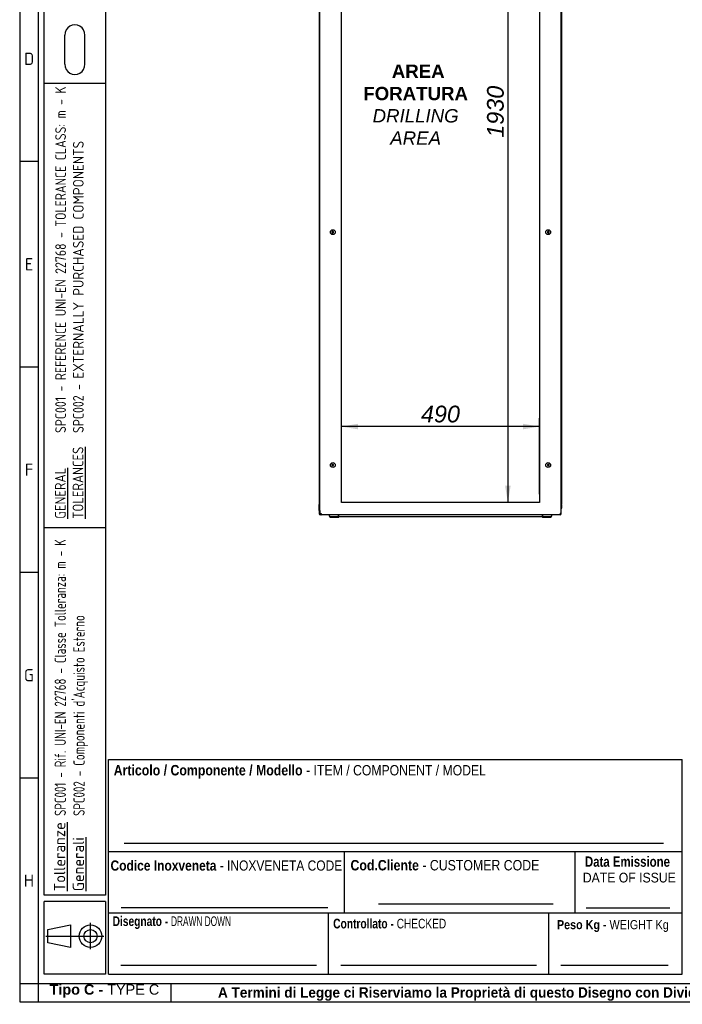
# Model space of a CAD drawing. Extents: x -15 to 412, y 11 to 308.
# Tile 1 of 9: x 6 to 115, y 11 to 173. Entities that reach past the tile are written whole.
import ezdxf
from ezdxf.lldxf.tags import DXFTag

# ---------------------------------------------------------------- set-up
doc = ezdxf.new("R2010")
doc.units = 0
doc.layers.get('0').update_dxf_attribs({"linetype": 'CONTINUOUS'})
for name, color, linetype in [('_TRANSLATION', 7, 'CONTINUOUS'), ('AE00100_03', 7, 'CONTINUOUS'), ('AE00219_03', 7, 'CONTINUOUS'), ('AE00715_01', 7, 'CONTINUOUS'), ('DEFAULT', 7, 'CONTINUOUS'), ('DV6__TRANSLATION', 7, 'CONTINUOUS'), ('F0000001_44', 7, 'CONTINUOUS'), ('M0000000_06', 7, 'CONTINUOUS'), ('M0000000_14', 7, 'CONTINUOUS'), ('M0000000_44', 7, 'CONTINUOUS'), ('M0000000_54', 7, 'CONTINUOUS'), ('M0000000_64', 7, 'CONTINUOUS'), ('M0000001_27', 7, 'CONTINUOUS'), ('SBAVATURE', 7, 'CONTINUOUS')]:
    doc.layers.add(name, color=color, linetype=linetype)
doc.styles.add('SEACAD_ARIAL', font='arial.ttf')
doc.styles.add('SEACAD_ARIAL_NARROW', font='ARIALN.TTF', dxfattribs={"width": 0.8})
doc.styles.add('SEACAD_ARIALB', font='arialbd.ttf', dxfattribs={"width": 0.9})
doc.styles.add('SEACAD_ARIALI', font='ariali.ttf')
doc.styles.add('SEACAD_SOLID_EDGE_ANSI', font='seans.ttf', dxfattribs={"width": 0.9})
doc.styles.add('SEACAD_SOLID_EDGE_ANSIB', font='seansbd.ttf', dxfattribs={"width": 0.9})
tags = doc.linetypes.add('CENTER2', pattern=[28.575, 19.05, -3.175, 3.175, -3.175]).pattern_tags.tags
tags[10:11] = [DXFTag(74, 4), DXFTag(75, 0), DXFTag(340, '0'), DXFTag(46, 0.0), DXFTag(50, 0.0), DXFTag(44, 0.0), DXFTag(45, 0.0)]
tags[8:9] = [DXFTag(74, 4), DXFTag(75, 0), DXFTag(340, '0'), DXFTag(46, 0.0), DXFTag(50, 0.0), DXFTag(44, 0.0), DXFTag(45, 0.0)]
tags[6:7] = [DXFTag(74, 4), DXFTag(75, 0), DXFTag(340, '0'), DXFTag(46, 0.0), DXFTag(50, 0.0), DXFTag(44, 0.0), DXFTag(45, 0.0)]
tags[4:5] = [DXFTag(74, 4), DXFTag(75, 0), DXFTag(340, '0'), DXFTag(46, 0.0), DXFTag(50, 0.0), DXFTag(44, 0.0), DXFTag(45, 0.0)]
doc.dimstyles.new('ISO', dxfattribs={"dimtxt": 2.75, "dimasz": 2.75, "dimexe": 1.375, "dimexo": 1.375, "dimgap": 0.6875, "dimtad": 1, "dimdec": 1, "dimlfac": 15, "dimtxsty": 'SEACAD_ARIAL', "dimblk1": '_SE_FILLED', "dimblk2": '_SE_FILLED', "dimsah": 1, "dimcen": 1.375, "dimazin": 3, "dimtfac": 0.7, "dimtdec": 3, "dimtmove": 0, "dimatfit": 3})

# ---------------------------------------------------------------- blocks, each defined once
blk = doc.blocks.new('SE5')
at = {"layer": 'AE00100_03', "color": 7, "linetype": 'CONTINUOUS'}
for p, q in [((61.36, 223.91), (61.72, 223.91)), ((62.96, 223.91), (63.32, 223.91)), ((87.76, 223.91), (88.12, 223.91)), ((89.36, 223.91), (89.72, 223.91))]:
    blk.add_line(p, q, dxfattribs=at)
for centre, start, end in [((61.36, 223.82), 90, 180), ((61.72, 223.82), 0, 90), ((62.96, 223.82), 90, 180), ((63.32, 223.82), 0, 90), ((87.76, 223.82), 90, 180), ((88.12, 223.82), 0, 90), ((89.36, 223.82), 90, 180), ((89.72, 223.82), 0, 90)]:
    blk.add_arc(centre, 0.0867, start, end, dxfattribs=at)
at = {"layer": 'AE00219_03', "color": 7, "linetype": 'CONTINUOUS'}
for p, q in [((57.81, 215.81), (57.67, 215.73)), ((57.67, 215.73), (57.67, 215.58)), ((57.67, 215.58), (57.81, 215.5)), ((57.94, 215.73), (57.81, 215.81)), ((57.81, 215.5), (57.94, 215.58)), ((57.94, 215.58), (57.94, 215.73)), ((93.27, 215.81), (93.14, 215.73)), ((93.14, 215.73), (93.14, 215.58)), ((93.14, 215.58), (93.27, 215.5)), ((93.41, 215.73), (93.27, 215.81)), ((93.27, 215.5), (93.41, 215.58)), ((93.41, 215.58), (93.41, 215.73)), ((57.81, 177.48), (57.67, 177.4)), ((57.67, 177.4), (57.67, 177.25)), ((57.67, 177.25), (57.81, 177.17)), ((57.94, 177.4), (57.81, 177.48)), ((57.81, 177.17), (57.94, 177.25)), ((57.94, 177.25), (57.94, 177.4)), ((93.27, 177.48), (93.14, 177.4)), ((93.14, 177.4), (93.14, 177.25)), ((93.14, 177.25), (93.27, 177.17)), ((93.41, 177.4), (93.27, 177.48)), ((93.27, 177.17), (93.41, 177.25)), ((93.41, 177.25), (93.41, 177.4)), ((57.81, 137.81), (57.67, 137.73)), ((57.94, 137.73), (57.81, 137.81)), ((93.27, 137.81), (93.14, 137.73)), ((93.41, 137.73), (93.27, 137.81)), ((57.67, 137.73), (57.67, 137.58)), ((57.67, 137.58), (57.81, 137.5)), ((57.81, 137.5), (57.94, 137.58)), ((57.94, 137.58), (57.94, 137.73)), ((93.14, 137.73), (93.14, 137.58)), ((93.14, 137.58), (93.27, 137.5)), ((93.27, 137.5), (93.41, 137.58)), ((93.41, 137.58), (93.41, 137.73)), ((57.81, 99.48), (57.67, 99.4)), ((57.67, 99.4), (57.67, 99.25)), ((57.67, 99.25), (57.81, 99.17)), ((57.94, 99.4), (57.81, 99.48)), ((57.81, 99.17), (57.94, 99.25)), ((57.94, 99.25), (57.94, 99.4)), ((93.27, 99.48), (93.14, 99.4)), ((93.14, 99.4), (93.14, 99.25)), ((93.14, 99.25), (93.27, 99.17)), ((93.41, 99.4), (93.27, 99.48)), ((93.27, 99.17), (93.41, 99.25)), ((93.41, 99.25), (93.41, 99.4))]:
    blk.add_line(p, q, dxfattribs=at)
for centre in [(57.81, 215.66), (93.27, 215.66), (57.81, 177.32), (93.27, 177.32), (57.81, 137.66), (93.27, 137.66), (57.81, 99.32), (93.27, 99.32)]:
    blk.add_circle(centre, 0.4, dxfattribs=at)
at = {"layer": 'AE00715_01', "color": 7, "linetype": 'CONTINUOUS'}
for p, q in [((57.17, 224.86), (57.17, 224.39)), ((57.17, 224.39), (57.26, 224.39)), ((57.37, 225.06), (58.4, 225.06)), ((57.77, 224.39), (58.57, 224.39)), ((59.17, 224.39), (59.17, 224.86)), ((91.91, 224.86), (91.91, 224.39)), ((92.51, 224.39), (93.31, 224.39)), ((92.69, 225.06), (93.71, 225.06)), ((93.82, 224.39), (93.91, 224.39)), ((93.91, 224.39), (93.91, 224.86))]:
    blk.add_line(p, q, dxfattribs=at)
for centre, start, end in [((57.37, 224.86), 90, 180), ((58.97, 224.86), 0, 10.4846), ((92.11, 224.86), 169.2756, 180), ((93.71, 224.86), 0, 90)]:
    blk.add_arc(centre, 0.2, start, end, dxfattribs=at)
for points, knots in [([(58.17, 227.96), (58.13, 227.96), (58.04, 227.95), (57.88, 227.92), (57.71, 227.86), (57.55, 227.77), (57.4, 227.66), (57.26, 227.52), (57.14, 227.37), (57.03, 227.19), (56.94, 226.99), (56.87, 226.78), (56.82, 226.56), (56.79, 226.33), (56.78, 226.1), (56.8, 225.87), (56.84, 225.65), (56.9, 225.43), (56.98, 225.22), (57.07, 225.04), (57.15, 224.93), (57.18, 224.89)], [0, 0, 0, 0, 0.0314738, 0.0792041, 0.126949, 0.1750897, 0.2239282, 0.2736178, 0.3241416, 0.3753417, 0.426994, 0.4788914, 0.5308752, 0.5828864, 0.6349303, 0.6870425, 0.7392589, 0.7916218, 0.8441597, 0.8968588, 0.9382479, 0.9382479, 0.9382479, 0.9382479]), ([(58.17, 227.16), (58.19, 227.16), (58.22, 227.15), (58.28, 227.14), (58.36, 227.1), (58.44, 227.04), (58.52, 226.96), (58.6, 226.85), (58.66, 226.72), (58.71, 226.57), (58.75, 226.41), (58.77, 226.25), (58.77, 226.08), (58.75, 225.91), (58.71, 225.75), (58.66, 225.61), (58.6, 225.48), (58.53, 225.37), (58.45, 225.28), (58.37, 225.22), (58.29, 225.18), (58.22, 225.16), (58.14, 225.15), (58.07, 225.17), (57.99, 225.21), (57.91, 225.27), (57.83, 225.36), (57.75, 225.47), (57.69, 225.6), (57.64, 225.74), (57.6, 225.9), (57.58, 226.07), (57.58, 226.24), (57.6, 226.41), (57.64, 226.57), (57.69, 226.71), (57.75, 226.84), (57.82, 226.95), (57.9, 227.03), (57.98, 227.1), (58.06, 227.14), (58.12, 227.15), (58.16, 227.16), (58.17, 227.16)], [0, 0, 0, 0, 0.011832, 0.040107, 0.065315, 0.089101, 0.114416, 0.139037, 0.163447, 0.187842, 0.212298, 0.23683, 0.261403, 0.285966, 0.31044, 0.334778, 0.358959, 0.38302, 0.407075, 0.431345, 0.456324, 0.482931, 0.512747, 0.540892, 0.566041, 0.589798, 0.615082, 0.639692, 0.664101, 0.688497, 0.712955, 0.737488, 0.762062, 0.786624, 0.811095, 0.835428, 0.859605, 0.883664, 0.907721, 0.932002, 0.957011, 0.98368, 1, 1, 1, 1]), ([(59.01, 224.71), (59.01, 224.71), (59.06, 224.76), (59.16, 224.87), (59.27, 225.04), (59.37, 225.23), (59.45, 225.43), (59.51, 225.65), (59.55, 225.87), (59.57, 226.1), (59.56, 226.33), (59.53, 226.56), (59.48, 226.78), (59.41, 226.99), (59.32, 227.19), (59.21, 227.38), (59.07, 227.54), (58.93, 227.68), (58.76, 227.8), (58.59, 227.88), (58.41, 227.94), (58.27, 227.95), (58.2, 227.96), (58.17, 227.96)], [0, 0, 0, 0, 0.00485, 0.054983, 0.105883, 0.157345, 0.209146, 0.261104, 0.313103, 0.365127, 0.4172, 0.469361, 0.521648, 0.574099, 0.626725, 0.679463, 0.732129, 0.78445, 0.8361, 0.886804, 0.936454, 0.985155, 1, 1, 1, 1]), ([(92.91, 227.96), (92.87, 227.96), (92.77, 227.95), (92.61, 227.92), (92.45, 227.86), (92.28, 227.77), (92.13, 227.66), (91.99, 227.52), (91.87, 227.37), (91.76, 227.19), (91.67, 226.99), (91.6, 226.78), (91.55, 226.56), (91.52, 226.33), (91.52, 226.1), (91.53, 225.87), (91.57, 225.65), (91.63, 225.43), (91.71, 225.22), (91.82, 225.03), (91.94, 224.85), (92.03, 224.76), (92.08, 224.71)], [0, 0, 0, 0, 0.031467, 0.079188, 0.126923, 0.175054, 0.223882, 0.273562, 0.324075, 0.375265, 0.426906, 0.478793, 0.530766, 0.582767, 0.6348, 0.686902, 0.739107, 0.791459, 0.843986, 0.896675, 0.949395, 1, 1, 1, 1]), ([(92.91, 227.16), (92.92, 227.16), (92.95, 227.15), (93.02, 227.14), (93.09, 227.1), (93.17, 227.04), (93.25, 226.96), (93.33, 226.85), (93.39, 226.72), (93.44, 226.57), (93.48, 226.41), (93.5, 226.25), (93.5, 226.08), (93.48, 225.91), (93.45, 225.75), (93.4, 225.61), (93.33, 225.48), (93.26, 225.37), (93.19, 225.28), (93.11, 225.22), (93.03, 225.18), (92.95, 225.16), (92.88, 225.15), (92.8, 225.17), (92.72, 225.21), (92.64, 225.27), (92.56, 225.36), (92.49, 225.47), (92.42, 225.6), (92.37, 225.74), (92.34, 225.9), (92.32, 226.07), (92.32, 226.24), (92.34, 226.41), (92.37, 226.57), (92.42, 226.71), (92.48, 226.84), (92.56, 226.95), (92.63, 227.03), (92.71, 227.1), (92.79, 227.14), (92.86, 227.15), (92.89, 227.16), (92.91, 227.16)], [0, 0, 0, 0, 0.011832, 0.040107, 0.065315, 0.089101, 0.114416, 0.139037, 0.163447, 0.187842, 0.212298, 0.23683, 0.261403, 0.285966, 0.31044, 0.334778, 0.358959, 0.38302, 0.407075, 0.431345, 0.456324, 0.482931, 0.512747, 0.540892, 0.566041, 0.589798, 0.615082, 0.639692, 0.664101, 0.688497, 0.712955, 0.737488, 0.762062, 0.786624, 0.811095, 0.835428, 0.859605, 0.883664, 0.907721, 0.932002, 0.957011, 0.98368, 1, 1, 1, 1]), ([(93.9, 224.89), (93.94, 224.94), (94.01, 225.04), (94.11, 225.23), (94.19, 225.43), (94.25, 225.65), (94.28, 225.87), (94.3, 226.1), (94.3, 226.33), (94.27, 226.56), (94.22, 226.78), (94.15, 226.99), (94.05, 227.19), (93.94, 227.38), (93.81, 227.54), (93.66, 227.68), (93.5, 227.8), (93.32, 227.88), (93.15, 227.94), (93, 227.95), (92.93, 227.96), (92.91, 227.96)], [0.0615581, 0.0615581, 0.0615581, 0.0615581, 0.1060124, 0.1574672, 0.2092606, 0.2612106, 0.3132022, 0.365219, 0.4172844, 0.4694381, 0.5217169, 0.5741605, 0.6267791, 0.6795096, 0.7321674, 0.7844812, 0.8361239, 0.8868205, 0.9364629, 0.9851572, 1, 1, 1, 1]), ([(58.4, 225.06), (58.4, 225.06), (58.41, 225.05), (58.43, 225.05), (58.44, 225.05), (58.46, 225.03), (58.46, 225.03), (58.48, 225.01), (58.49, 225), (58.51, 224.99), (58.52, 224.98), (58.53, 224.95), (58.54, 224.94), (58.57, 224.91), (58.58, 224.88), (58.6, 224.86)], [0, 0, 0, 0, 0.125, 0.125, 0.25, 0.25, 0.375, 0.375, 0.5, 0.5, 0.625, 0.625, 0.75, 0.75, 1, 1, 1, 1]), ([(59.01, 224.71), (59, 224.7), (58.99, 224.69), (58.97, 224.68), (58.96, 224.68), (58.94, 224.67), (58.93, 224.67), (58.91, 224.66), (58.89, 224.66), (58.87, 224.66), (58.86, 224.66), (58.83, 224.67), (58.82, 224.67), (58.79, 224.68), (58.78, 224.68), (58.75, 224.7), (58.74, 224.7), (58.7, 224.73), (58.68, 224.75), (58.64, 224.79), (58.63, 224.8), (58.61, 224.83), (58.6, 224.84), (58.6, 224.86)], [0.2572317, 0.2572317, 0.2572317, 0.2572317, 0.3125, 0.3125, 0.375, 0.375, 0.4375, 0.4375, 0.5, 0.5, 0.5625, 0.5625, 0.625, 0.625, 0.6875, 0.6875, 0.75, 0.75, 0.875, 0.875, 0.9375, 0.9375, 1, 1, 1, 1]), ([(92.49, 224.86), (92.47, 224.83), (92.45, 224.8), (92.41, 224.75), (92.38, 224.73), (92.35, 224.7), (92.33, 224.7), (92.31, 224.68), (92.29, 224.68), (92.27, 224.67), (92.25, 224.67), (92.23, 224.66), (92.21, 224.66), (92.19, 224.66), (92.18, 224.66), (92.15, 224.67), (92.14, 224.67), (92.12, 224.68), (92.11, 224.68), (92.09, 224.69), (92.08, 224.7), (92.08, 224.71)], [0, 0, 0, 0, 0.125, 0.125, 0.25, 0.25, 0.3125, 0.3125, 0.375, 0.375, 0.4375, 0.4375, 0.5, 0.5, 0.5625, 0.5625, 0.625, 0.625, 0.6875, 0.6875, 0.7432543, 0.7432543, 0.7432543, 0.7432543]), ([(92.49, 224.86), (92.5, 224.88), (92.52, 224.91), (92.54, 224.94), (92.55, 224.95), (92.57, 224.97), (92.57, 224.99), (92.59, 225), (92.6, 225.01), (92.62, 225.03), (92.63, 225.03), (92.64, 225.05), (92.65, 225.05), (92.67, 225.05), (92.68, 225.06), (92.69, 225.06)], [0, 0, 0, 0, 0.25, 0.25, 0.375, 0.375, 0.5, 0.5, 0.625, 0.625, 0.75, 0.75, 0.875, 0.875, 1, 1, 1, 1])]:
    blk.add_open_spline(points, degree=3, knots=knots, dxfattribs=at)
at = {"layer": 'DV6__TRANSLATION', "color": 7, "linetype": 'CENTER2'}
for p, q in [((59.21, 93.16), (59.21, 221.82)), ((59.21, 221.82), (91.87, 221.82)), ((91.87, 221.82), (91.87, 93.16)), ((91.87, 93.16), (59.21, 93.16))]:
    blk.add_line(p, q, dxfattribs=at)
at = {"layer": 'F0000001_44', "color": 7, "linetype": 'CONTINUOUS'}
for p, q in [((55.86, 223.82), (95.22, 223.82)), ((55.86, 223.82), (55.86, 223.82)), ((95.22, 223.82), (95.22, 223.82)), ((55.67, 91.34), (55.67, 223.64)), ((55.67, 223.64), (55.86, 223.64)), ((95.41, 223.64), (95.22, 223.64)), ((95.41, 91.34), (95.41, 223.64)), ((55.67, 91.34), (55.86, 91.34)), ((55.86, 91.16), (95.22, 91.16)), ((55.86, 91.16), (55.86, 91.16)), ((95.41, 91.34), (95.22, 91.34)), ((95.22, 91.16), (95.22, 91.16))]:
    blk.add_line(p, q, dxfattribs=at)
for centre, radius, start, end in [((55.86, 223.64), 0.187, 90, 180), ((67.46, 223.65), 11.6, 179.1297, 180.0518), ((95.22, 223.64), 0.187, 0, 90), ((84.95, 223.66), 10.27, 359.8886, 0.9299), ((55.86, 91.34), 0.187, 180, 270), ((66.13, 91.32), 10.27, 179.8886, 180.9299), ((84.95, 91.32), 10.27, 359.0701, 0.1114), ((95.22, 91.34), 0.187, 270, 0)]:
    blk.add_arc(centre, radius, start, end, dxfattribs=at)
at = {"layer": 'M0000000_06', "color": 7, "linetype": 'CONTINUOUS'}
for p, q in [((57.19, 91.16), (57.19, 90.99)), ((57.24, 90.99), (57.24, 91.16)), ((58.74, 90.82), (57.41, 90.82)), ((57.41, 90.77), (57.67, 90.77)), ((57.67, 90.71), (57.67, 90.82)), ((58.67, 90.71), (58.67, 90.82)), ((58.67, 90.77), (58.74, 90.77)), ((58.74, 90.99), (58.74, 91.16)), ((58.74, 90.77), (58.74, 90.99)), ((58.74, 90.77), (58.81, 90.77)), ((58.81, 90.99), (58.81, 91.16)), ((58.81, 90.77), (58.81, 90.99)), ((92.27, 91.16), (92.27, 90.99)), ((92.27, 90.99), (92.27, 90.77)), ((92.34, 90.77), (92.27, 90.77)), ((92.34, 91.16), (92.34, 90.99)), ((92.34, 90.99), (92.34, 90.77)), ((93.67, 90.82), (92.34, 90.82)), ((92.34, 90.77), (92.41, 90.77)), ((92.41, 90.71), (92.41, 90.82)), ((93.41, 90.71), (93.41, 90.82)), ((93.41, 90.77), (93.67, 90.77)), ((93.84, 91.16), (93.84, 90.99)), ((93.89, 90.99), (93.89, 91.16)), ((57.81, 90.69), (57.69, 90.69)), ((58.54, 90.69), (57.81, 90.69)), ((58.66, 90.69), (58.54, 90.69)), ((92.54, 90.69), (92.42, 90.69)), ((93.27, 90.69), (92.54, 90.69)), ((93.39, 90.69), (93.27, 90.69))]:
    blk.add_line(p, q, dxfattribs=at)
for centre, radius, start, end in [((57.41, 90.99), 0.217, 180, 270), ((57.41, 90.99), 0.167, 180, 270), ((93.67, 90.99), 0.167, 270, 0), ((93.67, 90.99), 0.217, 270, 0), ((57.69, 90.71), 0.0167, 180, 270), ((58.66, 90.71), 0.0167, 270, 0), ((92.42, 90.71), 0.0167, 180, 270), ((93.39, 90.71), 0.0167, 270, 0)]:
    blk.add_arc(centre, radius, start, end, dxfattribs=at)
at = {"layer": 'M0000000_14', "color": 7, "linetype": 'CONTINUOUS'}
for p, q in [((55.54, 222.16), (55.54, 92.82)), ((55.67, 222.16), (55.54, 222.16)), ((95.41, 222.16), (95.54, 222.16)), ((95.54, 92.82), (95.54, 222.16)), ((55.67, 92.82), (55.54, 92.82)), ((95.41, 92.82), (95.54, 92.82))]:
    blk.add_line(p, q, dxfattribs=at)
at = {"layer": 'M0000000_44', "color": 7, "linetype": 'CONTINUOUS'}
for p, q in [((55.54, 222.67), (55.54, 222.4)), ((55.62, 222.4), (55.62, 222.67)), ((55.63, 222.67), (55.63, 222.41)), ((95.45, 222.67), (95.45, 222.41)), ((95.46, 222.4), (95.46, 222.67)), ((95.54, 222.67), (95.54, 222.4)), ((55.54, 92.31), (55.54, 92.58)), ((55.62, 92.58), (55.62, 92.31)), ((55.63, 92.31), (55.63, 92.57)), ((95.45, 92.31), (95.45, 92.57)), ((95.46, 92.58), (95.46, 92.31)), ((95.54, 92.31), (95.54, 92.58))]:
    blk.add_line(p, q, dxfattribs=at)
for centre, radius, start, end in [((55.62, 222.67), 0.0833, 53.1301, 180), ((55.79, 222.4), 0.247, 180, 242.6478), ((55.62, 222.67), 0.00333, 0, 180), ((55.79, 222.4), 0.167, 180, 227.1564), ((55.79, 222.41), 0.167, 180, 223.9455), ((95.46, 222.67), 0.0833, 0, 126.8699), ((95.29, 222.41), 0.167, 316.0545, 0), ((95.29, 222.4), 0.247, 297.3522, 0), ((95.29, 222.4), 0.167, 312.8436, 0), ((95.46, 222.67), 0.00333, 0, 180), ((55.79, 92.58), 0.247, 117.3522, 180), ((55.79, 92.58), 0.167, 132.8436, 180), ((55.79, 92.57), 0.167, 136.0545, 180), ((95.29, 92.58), 0.247, 0, 62.6478), ((95.29, 92.58), 0.167, 0, 47.1564), ((95.29, 92.57), 0.167, 0, 43.9455), ((55.62, 92.31), 0.0833, 180, 306.8699), ((55.62, 92.31), 0.00333, 180, 0), ((95.46, 92.31), 0.0833, 233.1301, 0), ((95.46, 92.31), 0.00333, 180, 0)]:
    blk.add_arc(centre, radius, start, end, dxfattribs=at)
at = {"layer": 'M0000000_54', "color": 7, "linetype": 'CONTINUOUS'}
blk.add_line((92.27, 90.82), (58.81, 90.82), dxfattribs=at)
at = {"layer": 'M0000000_64', "color": 7, "linetype": 'CONTINUOUS'}
for p, q in [((57.07, 224.21), (57.08, 224.2)), ((57.07, 223.82), (57.07, 224.2)), ((57.07, 224.2), (57.07, 224.2)), ((57.26, 224.39), (57.77, 224.39)), ((57.26, 224.2), (57.26, 224.39)), ((58.58, 224.39), (92.5, 224.39)), ((93.32, 224.39), (93.82, 224.39)), ((93.82, 224.39), (93.82, 224.2)), ((94.01, 224.2), (94.01, 224.22)), ((94.01, 224.2), (94.01, 223.82))]:
    blk.add_line(p, q, dxfattribs=at)
for centre, radius, start, end in [((57.26, 224.2), 0.187, 90.0029, 179.9971), ((57.25, 212.6), 11.6, 89.9482, 90.8683), ((93.82, 224.2), 0.187, 3.264, 90), ((93.84, 213.76), 10.44, 89.0833, 90.1028)]:
    blk.add_arc(centre, radius, start, end, dxfattribs=at)
at = {"layer": 'M0000001_27', "color": 7, "linetype": 'CONTINUOUS'}
for p, q in [((55.86, 223.82), (55.73, 223.82)), ((55.54, 223.16), (55.54, 223.64)), ((55.54, 223.16), (55.54, 223.16)), ((55.54, 222.67), (55.54, 223.16)), ((55.54, 223.16), (55.67, 223.16)), ((55.64, 223.16), (55.54, 223.16)), ((55.54, 222.16), (55.54, 222.4)), ((55.64, 223.16), (55.64, 223.64)), ((55.64, 223.64), (55.67, 223.64)), ((55.64, 223.16), (55.64, 223.16)), ((55.54, 92.58), (55.54, 92.82)), ((55.54, 91.82), (55.54, 92.31)), ((55.64, 91.82), (55.54, 91.82)), ((55.54, 91.82), (55.54, 91.34)), ((55.54, 91.82), (55.54, 91.82)), ((55.54, 91.82), (55.67, 91.82)), ((55.64, 91.82), (55.64, 91.82)), ((55.64, 91.82), (55.64, 91.34)), ((55.64, 91.34), (55.67, 91.34)), ((55.86, 91.16), (55.73, 91.16))]:
    blk.add_line(p, q, dxfattribs=at)
for centre, radius, start, end in [((55.73, 223.64), 0.187, 90, 180), ((55.73, 223.64), 0.0867, 114.3702, 180), ((55.73, 91.34), 0.187, 180, 270), ((55.73, 91.34), 0.0867, 180, 245.6298)]:
    blk.add_arc(centre, radius, start, end, dxfattribs=at)
blk = doc.blocks.new('DMBLK57')
at = {"layer": '_TRANSLATION', "linetype": 'CONTINUOUS'}
for points in [[(86.18, 219.07), (87.09, 219.07), (86.63, 221.82)], [(86.18, 95.91), (86.63, 93.16), (87.09, 95.91)]]:
    blk.add_hatch(color=7, dxfattribs=at).paths.add_polyline_path(points)
at = {"layer": '_TRANSLATION', "color": 7, "linetype": 'CONTINUOUS'}
for p, q in [((90.5, 221.82), (85.26, 221.82)), ((86.63, 221.82), (86.63, 93.16)), ((90.5, 93.16), (85.26, 93.16))]:
    blk.add_line(p, q, dxfattribs=at)
at = {"layer": '_TRANSLATION', "color": 7, "linetype": 'CONTINUOUS', "style": 'SEACAD_ARIALI'}
blk.add_text('1930', height=2.75, rotation=90, dxfattribs=at).set_placement((85.95, 153.21))
blk = doc.blocks.new('_SE_FILLED')
at = {"color": 0}
blk.add_line((0, 0), (-1, 0), dxfattribs=at)
blk.add_solid([(0, 0), (-1, -0.1665), (-1, 0.1665), (0, 0)], dxfattribs=at)
blk = doc.blocks.new('DMBLK58')
at = {"layer": '_TRANSLATION', "linetype": 'CONTINUOUS'}
for points in [[(61.96, 106.12), (59.21, 105.66), (61.96, 105.2)], [(89.12, 106.12), (89.12, 105.2), (91.87, 105.66)]]:
    blk.add_hatch(color=7, dxfattribs=at).paths.add_polyline_path(points)
at = {"layer": '_TRANSLATION', "color": 7, "linetype": 'CONTINUOUS'}
for p, q in [((59.21, 94.53), (59.21, 107.03)), ((91.87, 94.53), (91.87, 107.03)), ((91.87, 105.66), (59.21, 105.66))]:
    blk.add_line(p, q, dxfattribs=at)
at = {"layer": '_TRANSLATION', "color": 7, "linetype": 'CONTINUOUS', "style": 'SEACAD_ARIALI'}
blk.add_text('490', height=2.75, dxfattribs=at).set_placement((72.33, 106.35))

msp = doc.modelspace()

# ---------------------------------------------------------------- linework, layer by layer
at = {"color": 7, "linetype": 'CONTINUOUS'}
for p, q in [((6.2345, 287.5885), (6.2345, 10.9591)), ((13.6899, 165.2989), (13.6899, 170.1069)), ((16.961, 165.2989), (16.961, 170.1069)), ((20.3688, 162.1477), (10.2728, 162.1477)), ((9.2632, 149.2738), (6.2345, 149.2738)), ((9.2632, 115.4523), (6.2345, 115.4523)), ((9.2632, 81.6323), (6.2345, 81.6323)), ((115.3627, 15.5023), (115.3627, 50.8402)), ((9.2632, 47.8094), (6.2345, 47.8094)), ((20.8732, 35.6943), (115.3627, 35.6943)), ((65.3142, 27.1127), (94.0877, 27.1127)), ((99.5125, 26.4196), (113.3229, 26.4196)), ((20.8732, 25.5983), (115.3627, 25.5983)), ((57.1127, 15.5023), (57.1127, 25.5983)), ((93.3627, 15.5023), (93.3627, 25.5983)), ((17.9067, 19.6166), (17.9067, 23.9417)), ((10.5658, 21.7792), (20.0693, 21.7792)), ((22.8924, 17.0167), (55.0999, 17.0167)), ((59.1319, 17.0167), (91.3394, 17.0167)), ((95.3723, 17.0167), (113.0498, 17.0167)), ((31.1945, 10.9545), (31.1945, 13.9833)), ((6.2345, 10.9591), (412.092, 10.9591))]:
    msp.add_line(p, q, dxfattribs=at)
msp.add_lwpolyline([(14.582, 19.9256), (10.8748, 20.6979), (10.8748, 22.8605), (14.582, 23.6328), (14.582, 19.9256)], dxfattribs=at)
for radius in [1.8536, 1.0813]:
    msp.add_circle((17.9067, 21.7792), radius, dxfattribs=at)
at = {"layer": 'DEFAULT', "color": 7, "linetype": 'CONTINUOUS'}
for p, q in [((9.2632, 287.5885), (9.2632, 10.9591)), ((10.2728, 28.5002), (10.2728, 283.0453)), ((20.3688, 283.0453), (20.3688, 28.5002)), ((20.3688, 89.0002), (10.2728, 89.0002)), ((20.8732, 15.5023), (20.8732, 50.8402)), ((20.8732, 50.8402), (115.3627, 50.8402)), ((59.7132, 25.5983), (59.7132, 35.6943)), ((97.7132, 25.5983), (97.7132, 35.6943)), ((20.3688, 28.5002), (10.2728, 28.5002)), ((20.3688, 27.5002), (10.2728, 27.5002)), ((10.2728, 15.5002), (10.2728, 27.5002)), ((20.3688, 27.5002), (20.3688, 15.5002)), ((20.3688, 15.5002), (10.2728, 15.5002)), ((20.8732, 15.5023), (115.3627, 15.5023)), ((6.2345, 13.9879), (412.092, 13.9879))]:
    msp.add_line(p, q, dxfattribs=at)
for centre, start, end in [((15.3255, 170.1555), 358.29915, 181.70085), ((15.3255, 165.2503), 178.29915, 1.70085)]:
    msp.add_arc(centre, 1.6363, start, end, dxfattribs=at)
at = {"layer": 'SBAVATURE', "color": 7, "linetype": 'CONTINUOUS'}
for p, q in [((23.4325, 37.0879), (112.2663, 37.0879)), ((22.9681, 26.4745), (56.9736, 26.4745))]:
    msp.add_line(p, q, dxfattribs=at)

# ---------------------------------------------------------------- block references
at = {"layer": '_TRANSLATION'}
msp.add_blockref('SE5', (0, 0), dxfattribs=at)

# ---------------------------------------------------------------- texts
at = {"attachment_point": 8}
for s, insert, char_height, width in [('{\\fSolid Edge ANSI|b0||i0||c0|p34;\\C7;\\H2.019192;\\W1.;D}', (7.7871, 165.1807), 2.019192, 2.524), ('{\\fSolid Edge ANSI|b0||i0||c0|p34;\\C7;\\H2.019192;\\W1.;E}', (7.7852, 131.3592), 2.019192, 2.3978), ('{\\fSolid Edge ANSI|b0||i0||c0|p34;\\C7;\\H2.019192;\\W1.;F}', (7.7833, 97.5377), 2.019192, 2.271601), ('{\\fSolid Edge ANSI|b0||i0||c0|p34;\\C7;\\H2.019192;\\W1.;G}', (7.7575, 63.7163), 2.019192, 2.5871), ('{\\fSolid Edge ANSI|b0||i0||c0|p34;\\C7;\\H2.019192;\\W1.;H}', (7.7594, 29.8948), 2.019192, 2.713299), ('{\\fArial|b1||i0||c0|p34;\\C7;\\H1.7;\\W1.;Tipo C - }{\\fArial|b0||i0||c0|p34;\\C7;\\H1.7;\\W1.;TYPE C}', (20.1864, 11.6341), 1.7, 18.158685), ('{\\fArial|b1||i0||c0|p34;\\C7;\\H1.7;\\W0.94;A Termini di Legge ci Riserviamo la Proprietà di questo Disegno con Divieto di Riprodurlo e di Renderlo Comunque Noto a Terzi Senza Nostra Autorizzazione}', (122.3664, 11.137), 1.7, 175.011409)]:
    msp.add_mtext(s, dxfattribs=dict(at, insert=insert, char_height=char_height, width=width))
at = {"attachment_point": 1, "rotation": 90}
for s, insert, char_height, width in [('{\\fSolid Edge ANSI|b0|i0|c0|p34;\\W0.84600x;\\C7;SPC001 - REFERENCE UNI-EN 22768 - TOLERANCE CLASS: m - K}\\P{\\fSolid Edge ANSI|b0|i0|c0|p34;\\W0.84600x;\\C7;SPC002 - }{\\fSolid Edge ANSI|b0|i0|c0|p34;\\W0.94000x;\\C7;EXTERNALLY PURCHASED COMPONENTS}', (12.1007, 104.6046), 1.75, 56.681326), ('{\\fSolid Edge ANSI|b1|i0|c0|p34;\\L\\C7;Tolleranze}\\P{\\fSolid Edge ANSI|b1|i0|c0|p34;\\L\\C7;Generali}', (11.8901, 29.1688), 1.85, 10.939448)]:
    msp.add_mtext(s, dxfattribs=dict(at, insert=insert, char_height=char_height, width=width))
for s, insert, char_height, width, style in [('{\\fSolid Edge ANSI|b0|i0|c0|p34;\\L\\C7;GENERAL}\\P{\\fSolid Edge ANSI|b0|i0|c0|p34;\\L\\C7;TOLERANCES}\\P', (12.0476, 90.4853), 1.75, 12.632031, 'SEACAD_SOLID_EDGE_ANSI'), ("{\\fSolid Edge ANSI|b1|i0|c0|p34;\\W0.82000x;\\C7;SPC001 - Rif. UNI-EN 22768 - Classe Tolleranza: m - K}\\P{\\fSolid Edge ANSI|b1|i0|c0|p34;\\W0.82000x;\\C7;SPC002 - Componenti d'Acquisto Esterno}", (11.9999, 41.5712), 1.85, 46.587945, 'SEACAD_SOLID_EDGE_ANSIB')]:
    msp.add_mtext(s, dxfattribs=dict(at, insert=insert, char_height=char_height, width=width, style=style))
for s, insert, char_height, width, attachment_point, style in [('{\\fArial|b1||i0||c0|p34;\\C7;\\H1.7163132;\\W0.846;Articolo / Componente / Modello}{\\fArial|b0||i0||c0|p34;\\C7;\\H1.7163132;\\W0.846; - ITEM}{\\fArial|b0||i0||c0|p34;\\C7;\\H1.7;\\W0.846; / COMPONENT / MODEL}', (21.7198, 47.7193), 1.7163132, 61.387499, 7, 'SEACAD_ARIAL'), ('{\\fArial|b1||i0||c0|p34;\\C7;\\H1.67;\\W0.846;Codice Inoxveneta}{\\fArial|b0||i0||c0|p34;\\C7;\\H1.67;\\W0.846; - INOXVENETA CODE}', (21.1956, 32.5427), 1.67, 38.232355, 7, 'SEACAD_ARIAL'), ('{\\fArial|b1||i0||c0|p34;\\C7;\\H1.7163132;\\W0.846;Cod.Cliente}{\\fArial|b0||i0||c0|p34;\\C7;\\H1.7163132;\\W0.846; - CUSTOMER CODE}', (60.7144, 32.5724), 1.7163132, 31.526466, 7, 'SEACAD_ARIAL'), ('{\\fArial|b1||i0||c0|p34;\\C7;\\H1.7;\\W0.792;Data Emissione}', (99.3241, 33.1732), 1.7, 14.357393, 7, 'SEACAD_ARIALB'), ('{\\fArial|b0||i0||c0|p34;\\C7;\\H1.6;\\W0.9;DATE OF ISSUE}', (98.9778, 30.5903), 1.6, 15.116546, 7, 'SEACAD_ARIAL'), ('{\\fArial|b1||i0||c0|p34;\\C7;\\H1.6;\\W0.752;Disegnato - }{\\fArial Narrow|b0||i0||c0|p34;\\C7;\\H1.5875;\\W0.752;\\T1.;DRAWN DOWN}', (31.2845, 22.9505), 1.6, 19.881166, 8, 'SEACAD_ARIAL_NARROW'), ('{\\fArial|b1||i0||c0|p34;\\C7;\\H1.6;\\W0.752;Controllato - }{\\fArial|b0||i0||c0|p34;\\C7;\\H1.5875;\\W0.752;\\T1.;CHECKED}{\\fArial|b1||i0||c0|p34;\\C7;\\H1.6;\\W0.752; }', (67.1717, 23.0261), 1.6, 18.832867, 8, 'SEACAD_ARIALB'), ('{\\fArial|b1||i0||c0|p34;\\C7;\\H1.5;\\W0.846;Peso Kg}{\\fArial|b0||i0||c0|p34;\\C7;\\H1.5;\\W0.846; - WEIGHT Kg}', (94.7121, 22.4585), 1.5, 18.732777, 7, 'SEACAD_ARIAL')]:
    msp.add_mtext(s, dxfattribs=dict(insert=insert, char_height=char_height, width=width, attachment_point=attachment_point, style=style))
at = {"layer": '_TRANSLATION', "insert": (71.4415, 158.6495), "char_height": 2.2, "width": 19.467567, "attachment_point": 5}
msp.add_mtext('{\\fArial|b0||i0||c0|p34;\\C7;\\H2.2;\\W1.; }{\\fArial|b1||i0||c0|p34;\\C7;\\H2.2;\\W1.;AREA\\P}{\\fArial|b1||i0||c0|p34;\\C7;\\H2.2;\\W1.;FORATURA \\P}{\\fArial|b0||i1||c0|p34;\\C7;\\H2.2;\\W1.;DRILLING\\P}{\\fArial|b0||i1||c0|p34;\\C7;\\H2.2;\\W1.;AREA}', dxfattribs=at)

# ---------------------------------------------------------------- dimensions: what is measured, and where the dimension line sits
at = {"layer": '_TRANSLATION', "color": 7, "linetype": 'CONTINUOUS'}
for base, p1, p2, angle, picture, middle in [((86.6346, 221.823), (91.8749, 221.823), (91.8749, 93.1563), 270, 'DMBLK57', (86.6346, 157.4896)), ((91.8749, 105.6591), (91.8749, 93.1563), (59.2083, 93.1563), 180, 'DMBLK58', (75.5416, 105.6591))]:
    dim = msp.add_linear_dim(base=base, p1=p1, p2=p2, angle=angle, text='\\A1;<>', dimstyle='ISO', dxfattribs=at)
    dim.commit()
    dim.dimension.update_dxf_attribs({"geometry": picture, "text_midpoint": middle, "dimtype": 161})

doc.saveas('drawing.dxf')
